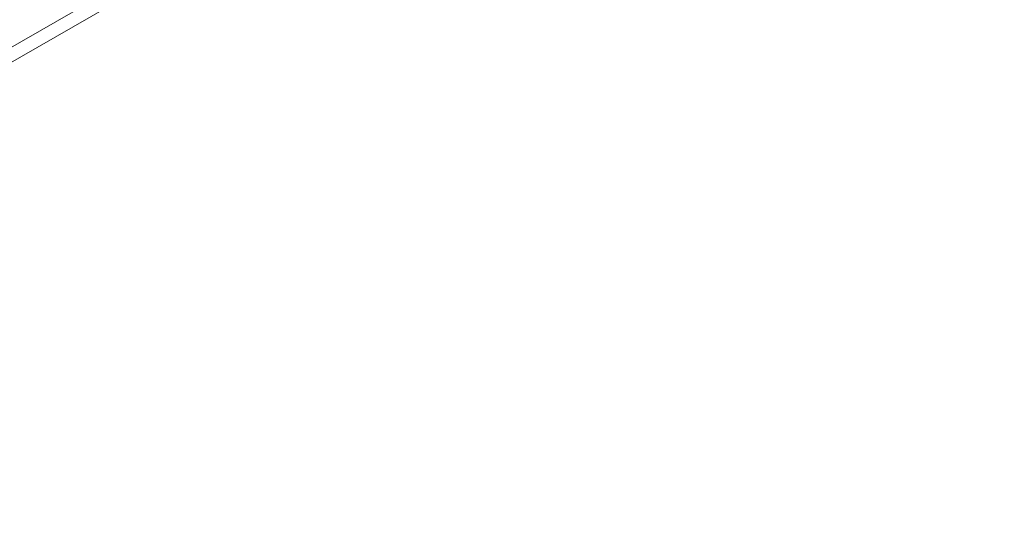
# Model space of a CAD drawing. Header units: centimetres. Extents: x -24.5 to 49.7, y -16.6 to 18.4.
# Tile 106 of 248: x -15.1 to -13.2, y -6.7 to -5.7. Entities that reach past the tile are written whole.
import ezdxf

# ---------------------------------------------------------------- set-up
doc = ezdxf.new("R2010")
doc.units = ezdxf.units.CM
doc.header["$MEASUREMENT"] = 0
doc.layers.add('layer 1', color=7, linetype='Continuous')

msp = doc.modelspace()

# ---------------------------------------------------------------- linework, layer by layer
at = {"layer": 'layer 1', "color": 1, "lineweight": 0}
msp.add_open_spline([(24.98821, 18.39808), (24.98821, 18.39808), (24.98821, -16.60193), (24.98821, -16.60193), (24.98821, -16.60193), (-24.51772, -16.60193), (-24.51772, -16.60193), (-24.51772, -16.60193), (-24.51772, 18.39808), (-24.51772, 18.39808), (-24.51772, 18.39808), (24.98821, 18.39808), (24.98821, 18.39808)], degree=3, knots=[0, 0, 0, 0, 0.25, 0.25, 0.25, 0.5, 0.5, 0.5, 0.75, 0.75, 0.75, 1, 1, 1, 1], dxfattribs=at)
at = {"layer": 'layer 1', "color": 5, "lineweight": 0}
msp.add_open_spline([(-23.26688, 17.18067), (-23.26688, 17.18067), (-23.26688, -15.60944), (-23.26688, -15.60944), (-23.26688, -15.60944), (23.98644, -15.60944), (23.98644, -15.60944)], degree=3, knots=[0, 0, 0, 0, 0.5, 0.5, 0.5, 1, 1, 1, 1], dxfattribs=at)
at = {"layer": 'layer 1', "lineweight": 9}
for points in [[(-18.95873, -7.952), (-18.95873, -7.952), (-13.17496, -4.63457), (-13.17496, -4.63457)], [(-18.91328, -7.95642), (-18.91328, -7.95642), (-13.12951, -4.63898), (-13.12951, -4.63898)]]:
    msp.add_open_spline(points, degree=3, dxfattribs=at)

doc.saveas('drawing.dxf')
